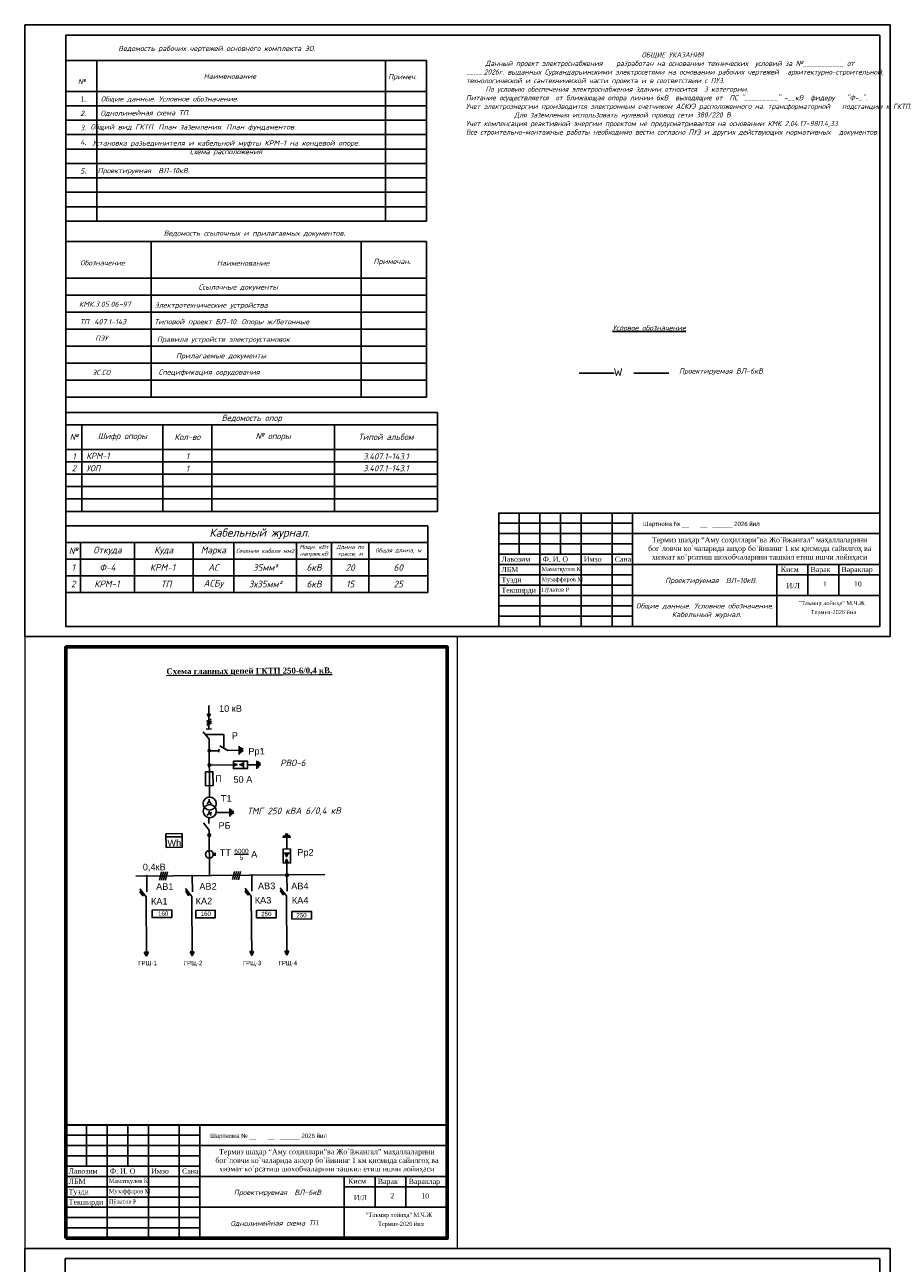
# Model space of a CAD drawing. Extents: x 4085 to 16488, y -65 to 12615.
# Tile 229 of 230: x 15575 to 15995, y 12013 to 12615. Entities that reach past the tile are written whole.
import ezdxf

# ---------------------------------------------------------------- set-up
doc = ezdxf.new("R2010")
doc.units = 0
doc.header["$MEASUREMENT"] = 0
doc.linetypes.add('CONTI', pattern=[0])
doc.linetypes.add('НАВЕС_ОПОРЫ', pattern=[3, 2, -1])
doc.layers.get('0').update_dxf_attribs({"color": 250, "linetype": 'CONTI'})
for name, color, linetype in [('(007) Здания', 7, 'Continuous'), ('RAMKA', 250, 'CONTI'), ('Электрика', 7, 'Continuous')]:
    doc.layers.add(name, color=color, linetype=linetype)
doc.layers.add('0_Ном_пера__7', color=7, linetype='Continuous', lineweight=35)
doc.styles.add('ISOCPEUR', font='isocpeui.ttf', dxfattribs={"height": 300})
doc.styles.get("Standard").update_dxf_attribs({"font": 'times.ttf'})
doc.styles.add('tiyms', font='times.ttf')
doc.styles.add('V@ler@Live', font='isocpeui.ttf')
doc.styles.add('Мой', font='isocpeui.ttf', dxfattribs={"height": 200})
doc.styles.add('Мой 250', font='isocpeui.ttf', dxfattribs={"height": 2.5})
doc.styles.add('стиль1', font='arial.ttf')

msp = doc.modelspace()

# ---------------------------------------------------------------- hatches: boundary and pattern name
at = {"layer": '(007) Здания', "lineweight": 25}
h = msp.add_hatch(color=256, dxfattribs=at)
h.dxf.hatch_style = 1
h.set_gradient(color1=(51, 51, 51), color2=(51, 51, 51), one_color=1, tint=0.2, name='CYLINDER')
h.paths.add_polyline_path([(15665.57, 12262.26, 0.414214), (15664.93, 12262.89), (15664.93, 12262.25)])
h.paths.add_polyline_path([(15664.93, 12262.25), (15664.94, 12261.61, 0.414214), (15665.57, 12262.26)])
h.paths.add_polyline_path([(15664.94, 12261.61), (15664.93, 12262.89, 0.414214), (15664.29, 12262.25, 0.414214)])
h = msp.add_hatch(color=256, dxfattribs=at)
h.dxf.hatch_style = 1
h.set_gradient(color1=(51, 51, 51), color2=(51, 51, 51), one_color=1, tint=0.2, name='CYLINDER')
h.paths.add_polyline_path([(15665.61, 12255.3, 0.414214), (15664.97, 12255.94), (15664.97, 12255.3)])
h.paths.add_polyline_path([(15664.97, 12255.3), (15664.98, 12254.66, 0.414214), (15665.61, 12255.3)])
h.paths.add_polyline_path([(15664.98, 12254.66), (15664.97, 12255.94, 0.414214), (15664.34, 12255.29, 0.414214)])
at = {"layer": '(007) Здания', "lineweight": 30}
h = msp.add_hatch(color=256, dxfattribs=at)
h.dxf.hatch_style = 1
h.set_gradient(color1=(51, 51, 51), color2=(48, 48, 48), one_color=1, tint=0.19, name='HEMISPHERICAL')
h.paths.add_polyline_path([(15679.65, 12255.5), (15681.45, 12254.75), (15681.45, 12256.16)])
h.paths.add_polyline_path([(15676.61, 12256.13), (15676.62, 12254.72), (15678.42, 12255.49)])
at = {"layer": '(007) Здания', "lineweight": 25}
h = msp.add_hatch(color=256, dxfattribs=at)
h.dxf.hatch_style = 1
h.set_gradient(color1=(51, 51, 51), color2=(51, 51, 51), one_color=1, tint=0.2, name='CYLINDER')
h.paths.add_polyline_path([(15665.53, 12221.26, 0.414214), (15664.88, 12221.89), (15664.89, 12221.26)])
h.paths.add_polyline_path([(15664.89, 12221.26), (15664.89, 12220.62, 0.414214), (15665.53, 12221.26)])
h.paths.add_polyline_path([(15664.89, 12220.62), (15664.88, 12221.89, 0.414214), (15664.25, 12221.25, 0.414214)])
at = {"layer": '(007) Здания', "lineweight": 30}
h = msp.add_hatch(color=256, dxfattribs=at)
h.dxf.hatch_style = 1
h.set_gradient(color1=(51, 51, 51), color2=(48, 48, 48), one_color=1, tint=0.19, name='HEMISPHERICAL')
h.paths.add_polyline_path([(15703.18, 12212.59), (15701.77, 12212.58), (15702.43, 12210.79)])
h.paths.add_polyline_path([(15702.44, 12209.56), (15701.8, 12207.75), (15703.21, 12207.76)])
at = {"layer": '(007) Здания', "lineweight": 25}
h = msp.add_hatch(color=256, dxfattribs=at)
h.dxf.hatch_style = 1
h.set_gradient(color1=(51, 51, 51), color2=(51, 51, 51), one_color=1, tint=0.2, name='CYLINDER')
h.paths.add_polyline_path([(15635.15, 12201.42, 0.414214), (15634.51, 12202.05), (15634.51, 12201.42)])
h.paths.add_polyline_path([(15634.51, 12201.42), (15634.52, 12200.78, 0.414214), (15635.15, 12201.42)])
h.paths.add_polyline_path([(15634.52, 12200.78), (15634.51, 12202.05, 0.414214), (15633.88, 12201.41, 0.414214)])
h = msp.add_hatch(color=256, dxfattribs=at)
h.dxf.hatch_style = 1
h.set_gradient(color1=(51, 51, 51), color2=(51, 51, 51), one_color=1, tint=0.2, name='CYLINDER')
h.paths.add_polyline_path([(15657.29, 12201.53, 0.414214), (15656.65, 12202.16), (15656.65, 12201.52)])
h.paths.add_polyline_path([(15656.65, 12201.52), (15656.66, 12200.88, 0.414214), (15657.29, 12201.53)])
h.paths.add_polyline_path([(15656.66, 12200.88), (15656.65, 12202.16, 0.414214), (15656.02, 12201.52, 0.414214)])
h = msp.add_hatch(color=256, dxfattribs=at)
h.dxf.hatch_style = 1
h.set_gradient(color1=(51, 51, 51), color2=(51, 51, 51), one_color=1, tint=0.2, name='CYLINDER')
h.paths.add_polyline_path([(15686.21, 12201.74, 0.414214), (15685.57, 12202.37), (15685.58, 12201.73)])
h.paths.add_polyline_path([(15685.58, 12201.73), (15685.58, 12201.1, 0.414214), (15686.21, 12201.74)])
h.paths.add_polyline_path([(15685.58, 12201.1), (15685.57, 12202.37, 0.414214), (15684.94, 12201.73, 0.414214)])
h = msp.add_hatch(color=256, dxfattribs=at)
h.dxf.hatch_style = 1
h.set_gradient(color1=(51, 51, 51), color2=(51, 51, 51), one_color=1, tint=0.2, name='CYLINDER')
h.paths.add_polyline_path([(15703.23, 12201.84, 0.414214), (15702.59, 12202.48), (15702.6, 12201.84)])
h.paths.add_polyline_path([(15702.6, 12201.84), (15702.6, 12201.2, 0.414214), (15703.23, 12201.84)])
h.paths.add_polyline_path([(15702.6, 12201.2), (15702.59, 12202.48, 0.414214), (15701.96, 12201.84, 0.414214)])
h = msp.add_hatch(color=256, dxfattribs=at)
h.dxf.hatch_style = 1
h.set_gradient(color1=(51, 51, 51), color2=(51, 51, 51), one_color=1, tint=0.2, name='CYLINDER')
h.paths.add_polyline_path([(15703.23, 12201.84, 0.414214), (15702.59, 12202.48), (15702.6, 12201.84)])
h.paths.add_polyline_path([(15702.6, 12201.84), (15702.6, 12201.2, 0.414214), (15703.23, 12201.84)])
h.paths.add_polyline_path([(15702.6, 12201.2), (15702.59, 12202.48, 0.414214), (15701.96, 12201.84, 0.414214)])
at = {"layer": '(007) Здания', "lineweight": 30}
h = msp.add_hatch(color=256, dxfattribs=at)
h.dxf.hatch_style = 1
h.set_gradient(color1=(51, 51, 51), color2=(36, 36, 36), one_color=1, tint=0.14, name='HEMISPHERICAL')
h.paths.add_polyline_path([(15632.59, 12191.95), (15633.37, 12192.51), (15631.96, 12194.29), (15631.31, 12193.75)])
at = {"layer": '(007) Здания', "lineweight": 25}
h = msp.add_hatch(color=256, dxfattribs=at)
h.dxf.hatch_style = 1
h.set_gradient(color1=(51, 51, 51), color2=(36, 36, 36), one_color=1, tint=0.14, name='HEMISPHERICAL')
h.paths.add_polyline_path([(15654.73, 12192.06), (15655.51, 12192.61), (15654.09, 12194.4), (15653.45, 12193.85)])
h = msp.add_hatch(color=256, dxfattribs=at)
h.dxf.hatch_style = 1
h.set_gradient(color1=(51, 51, 51), color2=(36, 36, 36), one_color=1, tint=0.14, name='HEMISPHERICAL')
h.paths.add_polyline_path([(15683.66, 12192.27), (15684.43, 12192.83), (15683.02, 12194.61), (15682.37, 12194.07)])
h = msp.add_hatch(color=256, dxfattribs=at)
h.dxf.hatch_style = 1
h.set_gradient(color1=(51, 51, 51), color2=(36, 36, 36), one_color=1, tint=0.14, name='HEMISPHERICAL')
h.paths.add_polyline_path([(15700.68, 12192.38), (15701.45, 12192.93), (15700.04, 12194.72), (15699.39, 12194.17)])
at = {"layer": '(007) Здания', "lineweight": 30}
h = msp.add_hatch(color=256, dxfattribs=at)
h.dxf.hatch_style = 1
h.set_gradient(color1=(51, 51, 51), color2=(36, 36, 36), one_color=1, tint=0.14, name='HEMISPHERICAL')
h.paths.add_polyline_path([(15634.42, 12162.56), (15635.37, 12164.52), (15634.41, 12164.52)])
h.paths.add_polyline_path([(15634.41, 12164.52), (15633.45, 12164.51), (15634.42, 12162.56)])
at = {"layer": '(007) Здания', "lineweight": 25}
h = msp.add_hatch(color=256, dxfattribs=at)
h.dxf.hatch_style = 1
h.set_gradient(color1=(51, 51, 51), color2=(36, 36, 36), one_color=1, tint=0.14, name='HEMISPHERICAL')
h.paths.add_polyline_path([(15656.56, 12162.66), (15657.51, 12164.63), (15656.55, 12164.62)])
h.paths.add_polyline_path([(15656.55, 12164.62), (15655.59, 12164.62), (15656.56, 12162.66)])
h = msp.add_hatch(color=256, dxfattribs=at)
h.dxf.hatch_style = 1
h.set_gradient(color1=(51, 51, 51), color2=(36, 36, 36), one_color=1, tint=0.14, name='HEMISPHERICAL')
h.paths.add_polyline_path([(15685.48, 12162.87), (15686.43, 12164.84), (15685.47, 12164.83)])
h.paths.add_polyline_path([(15685.47, 12164.83), (15684.51, 12164.83), (15685.48, 12162.87)])
h = msp.add_hatch(color=256, dxfattribs=at)
h.dxf.hatch_style = 1
h.set_gradient(color1=(51, 51, 51), color2=(36, 36, 36), one_color=1, tint=0.14, name='HEMISPHERICAL')
h.paths.add_polyline_path([(15702.5, 12162.98), (15703.45, 12164.95), (15702.49, 12164.94)])
h.paths.add_polyline_path([(15702.49, 12164.94), (15701.53, 12164.93), (15702.5, 12162.98)])

# ---------------------------------------------------------------- linework, layer by layer
for points in [[(15664.61, 12284.14), (15664.68, 12272.79)], [(15665.82, 12277.64), (15663.48, 12276.43)], [(15665.97, 12276.65), (15663.63, 12275.45)], [(15666.03, 12275.72), (15663.7, 12274.52)], [(15663.79, 12280.16), (15664.64, 12278.47)], [(15665.48, 12280.17), (15664.64, 12278.47)], [(15661.92, 12271.43), (15664.9, 12267.93), (15665.07, 12239.79)], [(15663.44, 12272.79), (15665.91, 12272.8)], [(15670.06, 12264.68), (15673.87, 12262.41), (15679.36, 12262.45)], [(15679.35, 12264.46), (15679.38, 12260.43)], [(15680.26, 12263.99), (15680.28, 12261.06)], [(15681.05, 12263.51), (15681.06, 12261.67)], [(15664.93, 12262.25), (15669.6, 12262.28)], [(15669.6, 12263.08), (15669.61, 12261.48)], [(15687.92, 12257.41), (15687.95, 12253.47)], [(15664.97, 12255.3), (15676.62, 12255.37)], [(15676.61, 12256.13), (15678.42, 12255.49), (15676.62, 12254.72)], [(15681.45, 12256.16), (15679.65, 12255.5), (15681.45, 12254.75)], [(15681.44, 12257.19), (15681.46, 12253.61)], [(15683.41, 12255.41), (15687.93, 12255.44)], [(15688.73, 12257.01), (15688.75, 12254.18)], [(15689.47, 12256.46), (15689.48, 12254.85)], [(15664.82, 12238.73), (15664.82, 12237.81), (15663.88, 12236.5)], [(15664.82, 12237.81), (15665.83, 12236.52)], [(15674.84, 12234.29), (15674.86, 12230.4)], [(15675.6, 12233.77), (15675.62, 12230.92)], [(15662.06, 12227.24), (15664.87, 12223.65), (15665.01, 12201.52)], [(15664.83, 12232.98), (15664.84, 12232.05), (15663.9, 12230.74)], [(15664.67, 12229.75), (15664.69, 12226.94)], [(15664.84, 12232.05), (15666.06, 12232.06)], [(15664.84, 12232.05), (15665.85, 12230.76)], [(15668.24, 12232.3), (15674.85, 12232.34)], [(15676.47, 12233.08), (15676.48, 12231.58)], [(15701.67, 12221.7), (15703.15, 12221.71)], [(15643.9, 12220.4), (15651.69, 12220.45)], [(15700.44, 12220.22), (15704.53, 12220.25)], [(15700.93, 12221.02), (15703.91, 12221.04)], [(15702.48, 12220.24), (15702.52, 12214.55)], [(15666.75, 12212.33), (15668, 12212.33)], [(15666.75, 12211.55), (15668.01, 12211.56)], [(15700.74, 12212.58), (15704.32, 12212.6)], [(15701.77, 12212.58), (15702.43, 12210.79), (15703.18, 12212.59)], [(15701.8, 12207.75), (15702.44, 12209.56), (15703.21, 12207.76)], [(15641.67, 12203.44), (15640.75, 12199.48)], [(15642.66, 12203.45), (15641.74, 12199.48)], [(15643.63, 12203.42), (15642.72, 12199.45)], [(15644.61, 12203.39), (15643.69, 12199.42)], [(15677.07, 12203.67), (15676.16, 12199.71)], [(15678.06, 12203.68), (15677.14, 12199.71)], [(15679.04, 12203.65), (15678.12, 12199.68)], [(15680.01, 12203.62), (15679.1, 12199.66)], [(15702.56, 12207.76), (15702.6, 12201.84)], [(15720.94, 12202.18), (15629.23, 12201.38)], [(15634.51, 12201.42), (15634.56, 12193.69)], [(15656.65, 12201.52), (15656.7, 12193.8)], [(15685.58, 12201.73), (15685.62, 12194.01)], [(15702.6, 12201.84), (15702.65, 12194.12)], [(15631.21, 12195.23), (15634.24, 12191.41), (15634.42, 12162.56)], [(15653.35, 12195.34), (15656.38, 12191.51), (15656.56, 12162.66)], [(15654.09, 12194.4), (15653.45, 12193.85), (15654.73, 12192.06), (15655.51, 12192.61)], [(15682.27, 12195.55), (15685.3, 12191.72), (15685.48, 12162.87)], [(15683.02, 12194.61), (15682.37, 12194.07), (15683.66, 12192.27), (15684.43, 12192.83)], [(15699.29, 12195.65), (15702.32, 12191.83), (15702.5, 12162.98)], [(15700.04, 12194.72), (15699.39, 12194.17), (15700.68, 12192.38), (15701.45, 12192.93)], [(15655.59, 12164.62), (15657.51, 12164.63)], [(15656.56, 12162.66), (15655.59, 12164.62)], [(15656.56, 12162.66), (15657.51, 12164.63)], [(15684.51, 12164.83), (15686.43, 12164.84)], [(15685.48, 12162.87), (15684.51, 12164.83)], [(15685.48, 12162.87), (15686.43, 12164.84)], [(15701.53, 12164.93), (15703.45, 12164.95)], [(15702.5, 12162.98), (15701.53, 12164.93)], [(15702.5, 12162.98), (15703.45, 12164.95)]]:
    msp.add_lwpolyline(points, dxfattribs=at)
at = {"layer": '(007) Здания', "linetype": 'НАВЕС_ОПОРЫ', "lineweight": 25, "ltscale": 200}
msp.add_lwpolyline([(15663.03, 12270.13), (15671.93, 12270.18), (15671.97, 12264.02)], dxfattribs=at)
at = {"layer": '(007) Здания', "lineweight": 25}
for points in [[(15663.06, 12252), (15666.7, 12252.02), (15666.75, 12245.31), (15663.1, 12245.29)], [(15676.61, 12257.16), (15683.4, 12257.21), (15683.42, 12253.62), (15676.63, 12253.58)], [(15643.89, 12221.95), (15651.68, 12222), (15651.72, 12215.41), (15643.93, 12215.36)], [(15700.77, 12207.75), (15700.73, 12214.54), (15704.31, 12214.56), (15704.35, 12207.77)], [(15637.14, 12184.92), (15646.65, 12184.98), (15646.67, 12181.31), (15637.16, 12181.25)], [(15658.29, 12184.76), (15667.81, 12184.82), (15667.83, 12181.15), (15658.32, 12181.09)], [(15687.85, 12184.76), (15697.36, 12184.82), (15697.38, 12181.15), (15687.87, 12181.09)], [(15704.97, 12184.21), (15714.49, 12184.27), (15714.51, 12180.61), (15705, 12180.55)]]:
    msp.add_lwpolyline(points, close=True, dxfattribs=at)
at = {"layer": '(007) Здания', "lineweight": 30}
for points in [[(15631.96, 12194.29), (15631.31, 12193.75), (15632.59, 12191.95), (15633.37, 12192.51)], [(15633.45, 12164.51), (15635.37, 12164.52)], [(15634.42, 12162.56), (15633.45, 12164.51)], [(15634.42, 12162.56), (15635.37, 12164.52)]]:
    msp.add_lwpolyline(points, dxfattribs=at)
at = {"layer": '(007) Здания', "lineweight": 25}
for centre, radius in [((15664.93, 12262.25), 0.638), ((15664.97, 12255.3), 0.638), ((15665.09, 12236.6), 3.18), ((15665.11, 12232.9), 3.18), ((15664.89, 12221.26), 0.638), ((15664.95, 12211.96), 1.85), ((15702.6, 12201.84), 0.638)]:
    msp.add_circle(centre, radius, dxfattribs=at)
for p, q in [((15575.36, 12614.63), (15995.36, 12614.63)), ((15575.36, 12317.63), (15575.36, 12614.63)), ((15995.36, 12614.63), (15995.36, 12317.63)), ((15595.36, 12609.63), (15990.36, 12609.63)), ((15595.36, 12322.63), (15595.36, 12609.63)), ((15990.36, 12609.63), (15990.36, 12322.63)), ((15595.35, 12597.31), (15770.36, 12597.31)), ((15595.36, 12597.31), (15770.36, 12597.31)), ((15595.35, 12582.31), (15770.36, 12582.31)), ((15595.36, 12582.31), (15770.36, 12582.31)), ((15595.35, 12575.31), (15770.36, 12575.31)), ((15595.36, 12575.31), (15770.36, 12575.31)), ((15595.35, 12568.31), (15770.36, 12568.31)), ((15595.35, 12561.31), (15770.36, 12561.31)), ((15595.35, 12554.31), (15770.36, 12554.31)), ((15595.35, 12547.31), (15770.36, 12547.31)), ((15595.35, 12540.31), (15770.36, 12540.31)), ((15595.35, 12533.31), (15770.36, 12533.31)), ((15595.35, 12526.31), (15770.36, 12526.31)), ((15595.35, 12519.31), (15770.36, 12519.31)), ((15595.36, 12509.4), (15770.25, 12509.4)), ((15595.36, 12509.4), (15770.25, 12509.4)), ((15636.67, 12509.41), (15636.67, 12433.91)), ((15738.65, 12509.41), (15738.65, 12433.91)), ((15770.25, 12509.4), (15770.25, 12433.91)), ((15595.36, 12491.7), (15770.25, 12491.7)), ((15595.36, 12491.7), (15770.25, 12491.7)), ((15595.36, 12483.45), (15770.25, 12483.45)), ((15595.36, 12483.45), (15770.25, 12483.45)), ((15595.36, 12475.19), (15770.25, 12475.19)), ((15595.36, 12475.19), (15770.25, 12475.19)), ((15595.36, 12466.94), (15770.25, 12466.94)), ((15595.36, 12466.94), (15770.25, 12466.94)), ((15595.36, 12458.68), (15770.25, 12458.68)), ((15595.36, 12458.68), (15770.25, 12458.68)), ((15595.36, 12450.42), (15770.25, 12450.42)), ((15595.36, 12450.42), (15770.25, 12450.42)), ((15595.36, 12442.17), (15770.25, 12442.17)), ((15595.36, 12442.17), (15770.25, 12442.17)), ((15595.36, 12433.91), (15770.25, 12433.91)), ((15595.36, 12433.91), (15770.25, 12433.91)), ((15595.36, 12426.45), (15775.63, 12426.45)), ((15595.36, 12426.45), (15595.36, 12378.45)), ((15775.63, 12426.45), (15775.63, 12378.45)), ((15595.36, 12420.45), (15775.63, 12420.45)), ((15603.1, 12420.45), (15603.1, 12378.45)), ((15642.36, 12420.37), (15642.36, 12378.45)), ((15666.18, 12420.37), (15666.18, 12378.45)), ((15725.62, 12420.37), (15725.62, 12378.45)), ((15595.36, 12419.51), (15595.36, 12365.51)), ((15595.36, 12408.45), (15775.63, 12408.45)), ((15595.36, 12402.45), (15775.63, 12402.45)), ((15595.36, 12396.45), (15775.63, 12396.45)), ((15595.36, 12390.45), (15775.63, 12390.45)), ((15595.36, 12384.45), (15775.63, 12384.45)), ((15595.36, 12378.45), (15775.63, 12378.45)), ((15995.36, 12317.63), (15575.36, 12317.63)), ((15990.36, 12322.63), (15595.36, 12322.63))]:
    msp.add_line(p, q)
at = {"lineweight": 25, "ltscale": 2}
for p, q in [((15610.36, 12597.31), (15610.36, 12519.31)), ((15750.36, 12597.31), (15750.36, 12519.31)), ((15770.36, 12597.31), (15770.36, 12519.31))]:
    msp.add_line(p, q, dxfattribs=at)
at = {"color": 1}
for p, q in [((15844.34, 12445.54), (15861.39, 12445.54)), ((15870.86, 12445.54), (15887.91, 12445.54))]:
    msp.add_line(p, q, dxfattribs=at)
at = {"linetype": 'Continuous', "lineweight": 25}
for p, q in [((15595.36, 12371.48), (15770.92, 12371.48)), ((15770.92, 12371.48), (15770.92, 12339.1)), ((15595.36, 12363.29), (15770.92, 12363.29)), ((15602.41, 12363.29), (15602.41, 12339.1)), ((15628.57, 12363.29), (15628.57, 12339.1)), ((15657.02, 12363.29), (15657.02, 12339.1)), ((15676.78, 12363.29), (15676.78, 12339.1)), ((15707.24, 12363.29), (15707.24, 12339.1)), ((15724.21, 12363.29), (15724.21, 12339.1)), ((15742.28, 12363.29), (15742.28, 12339.1)), ((15595.36, 12355.23), (15770.92, 12355.23)), ((15595.36, 12347.16), (15770.92, 12347.16)), ((15595.36, 12339.1), (15770.92, 12339.1))]:
    msp.add_line(p, q, dxfattribs=at)
at = {"color": 0, "ltscale": 1.2}
msp.add_line((15595.36, 12322.63), (15595.36, 12365.02), dxfattribs=at)
for points in [[(15805.36, 12322.63), (15990.36, 12322.63), (15990.36, 12377.63), (15805.36, 12377.63)], [(15595.36, 12025.63), (15780.36, 12025.63), (15780.36, 12080.63), (15595.36, 12080.63)]]:
    msp.add_lwpolyline(points, close=True)
at = {"linetype": 'ByBlock'}
for points in [[(15870.36, 12367.63), (15990.36, 12367.63)], [(15660.36, 12070.63), (15780.36, 12070.63)]]:
    msp.add_lwpolyline(points, dxfattribs=at)
at = {"linetype": 'Continuous', "lineweight": 15}
msp.add_lwpolyline([(15575.36, 12020.63), (15785.36, 12020.63), (15785.36, 12317.63), (15575.36, 12317.63), (15575.36, 12020.63)], dxfattribs=at)
at = {"linetype": 'Continuous', "lineweight": 60}
msp.add_lwpolyline([(15595.36, 12025.63), (15780.36, 12025.63), (15780.36, 12312.63), (15595.36, 12312.63), (15595.36, 12025.63)], dxfattribs=at)
at = {"color": 7, "lineweight": 30}
msp.add_lwpolyline([(15595.36, 12080.63), (15780.36, 12080.63), (15780.36, 12025.63), (15595.36, 12025.63)], close=True, dxfattribs=at)
at = {"linetype": 'Continuous'}
msp.add_lwpolyline([(15575.36, 11729.57), (15995.36, 11729.57), (15995.36, 12020.63), (15575.36, 12020.63), (15575.36, 11729.57)], dxfattribs=at)
msp.add_lwpolyline([(15990.36, 12015.73), (15594.96, 12015.73), (15594.96, 11734.47), (15990.36, 11734.47)], close=True, dxfattribs=at)
at = {"layer": 'RAMKA'}
for p, q in [((15815.36, 12357.63), (15815.36, 12377.63)), ((15825.36, 12322.63), (15825.36, 12377.63)), ((15835.36, 12357.63), (15835.36, 12377.63)), ((15845.36, 12322.63), (15845.36, 12377.63)), ((15860.36, 12322.63), (15860.36, 12377.63)), ((15870.36, 12322.63), (15870.36, 12377.63)), ((15805.36, 12372.63), (15870.36, 12372.63)), ((15805.36, 12367.63), (15870.36, 12367.63)), ((15805.36, 12362.63), (15870.36, 12362.63)), ((15805.36, 12357.63), (15870.36, 12357.63)), ((15990.36, 12352.63), (15805.35, 12352.63)), ((15805.36, 12347.63), (15870.36, 12347.63)), ((15990.36, 12352.63), (15870.36, 12352.63)), ((15940.36, 12322.63), (15940.36, 12352.63)), ((15940.36, 12347.63), (15990.36, 12347.63)), ((15940.36, 12347.63), (15990.36, 12347.63)), ((15990.36, 12347.63), (15940.36, 12347.63)), ((15990.36, 12347.63), (15940.36, 12347.63)), ((15955.36, 12337.63), (15955.36, 12352.63)), ((15970.36, 12337.63), (15970.36, 12352.63)), ((15805.36, 12342.63), (15870.36, 12342.63)), ((15805.36, 12337.63), (15990.36, 12337.63)), ((15805.36, 12332.63), (15870.36, 12332.63)), ((15805.36, 12327.63), (15870.36, 12327.63)), ((15605.36, 12060.63), (15605.36, 12080.63)), ((15615.36, 12025.63), (15615.36, 12080.63)), ((15625.36, 12060.63), (15625.36, 12080.63)), ((15635.36, 12025.63), (15635.36, 12080.63)), ((15650.36, 12025.63), (15650.36, 12080.63)), ((15660.36, 12025.63), (15660.36, 12080.63)), ((15595.36, 12075.63), (15660.36, 12075.63)), ((15595.36, 12070.63), (15660.36, 12070.63)), ((15595.36, 12065.63), (15660.36, 12065.63)), ((15595.36, 12060.63), (15660.36, 12060.63)), ((15780.36, 12055.63), (15595.35, 12055.63)), ((15780.36, 12055.63), (15660.36, 12055.63)), ((15730.36, 12025.63), (15730.36, 12055.63)), ((15745.36, 12040.63), (15745.36, 12055.63)), ((15760.36, 12040.63), (15760.36, 12055.63)), ((15595.36, 12050.63), (15660.36, 12050.63)), ((15730.36, 12050.63), (15780.36, 12050.63)), ((15730.36, 12050.63), (15780.36, 12050.63)), ((15780.36, 12050.63), (15730.36, 12050.63)), ((15780.36, 12050.63), (15730.36, 12050.63)), ((15595.36, 12045.63), (15660.36, 12045.63)), ((15595.36, 12040.63), (15780.36, 12040.63)), ((15595.36, 12035.63), (15660.36, 12035.63)), ((15595.36, 12030.63), (15660.36, 12030.63))]:
    msp.add_line(p, q, dxfattribs=at)

# ---------------------------------------------------------------- texts
at = {"ltscale": 1.2, "insert": (15789.47, 12609.63), "char_height": 2.5, "width": 195.0866, "attachment_point": 1, "style": 'Мой'}
msp.add_mtext('\\A1;{\\fISOCPEUR|b0|i1|c238|p34;                                                        \\P\\H1.83333x; \\H0.54545x;\\P                                                   }ОБЩИЕ УКАЗАНИЯ{\\H1.55556x; }\\P^IДанный проект электроснабжения    разработан на основании технических  условий за №{\\A0;___________} от {\\H1.64815x; }__.__.2026г. выданных Cурхандарьинскими электросетями на основании рабочих чертежей {\\H1.61728x; }архитектурно-строительной, технологической и сантехнической части проекта и в соответствии с ПУЭ.{\\H1.62757x; }\\P^IПо условию обеспечения электроснабжения здании относится  3 категории.{\\H1.62414x; }\\PПитание осуществляется  от ближающая опора линии 6кВ  выходящие от  ПС "_________" -__кВ  фидеру  {\\H1.62529x; }"Ф-_"{\\C0;.\\H1.6249x; \\H0.61542x;\\P\\A0;Учет электроэнергии производится электронным счетчиком АСКУЭ расположенного на. трансформаторной  \\H1.62503x; \\H0.61537x;подстанции к ГКТП.\\H1.62499x; \\H0.61539x;\\P}              Для заземления использовать нулевой провод сети 380/220 В.{\\H1.625x; }\\PУчет компенсация реактивной энергии проектом не предусматривается на основании КМК 2.04.17-98П.4,33.{\\H1.625x; }\\PВсе строительно-монтажные работы необходимо вести согласно ПУЭ и других действующих нормативных {\\H1.625x; }документов.{\\H1.625x; }', dxfattribs=at)
at = {"style": 'Мой'}
for s, insert, char_height, width, attachment_point in [('Ведомость рабочих чертежей основного комплекта ЭО.', (15620.72, 12604.4), 2.5, 136.1394, 1), (' {\\fISOCPEUR|b0|i1|c238|p34;№}', (15599.34, 12588.35), 2.5, 8.3346, 1), ('Примеч{\\fISOCPEUR|b0|i1|c238|p34;.}', (15751.68, 12590.7), 2.5, 22.7479, 1), ('{\\fTimes New Roman|b0|i0|c238|p18;1.}', (15602.24, 12579.88), 2.5, 7.6193, 1), ('2{\\fTimes New Roman|b0|i0|c238|p18;.}', (15602.24, 12572.88), 2.5, 7.6193, 1), ('3{\\fTimes New Roman|b0|i0|c238|p18;.}', (15602.24, 12565.88), 2.5, 7.6193, 1), ('4{\\fTimes New Roman|b0|i0|c238|p18;.}', (15602.24, 12558.88), 2.5, 7.6193, 1), ('5{\\fTimes New Roman|b0|i0|c238|p18;.}', (15602.24, 12544.88), 2.5, 7.6193, 1), ('Ведомость ссылочных и прилагаемых документов{\\fTimes New Roman|b0|i0|c238|p18;.}', (15642.78, 12514.71), 2.5, 130.9984, 1), ('Обозначение', (15602.22, 12500.33), 2.5, 40.6399, 1), ('Наименование', (15668.56, 12500.17), 2.5, 48.7059, 1), ('Примечан{\\fTimes New Roman|b0|i0|c238|p18;.}', (15744.56, 12501.03), 2.5, 35.6037, 1), ('Ссылочные документы', (15659.67, 12488.57), 2.5, 68.5618, 1), ('{\\C196;\\c8128584;                                                   \\L\\C256;Условое обозначение\\l\\C196;\\c8128584;.}', (15860.6, 12468.76), 2.5, 80.2033, 1), ('{\\C7; Проектируемая ВЛ-6кВ.}', (15912.73, 12446.23), 2.5, 46.1481, 5), ('Ведомость опор', (15685.49, 12423.41), 3, 179.9184, 5), ('№ ', (15599.23, 12414.59), 3, 7.3874, 5), ('Шифр опоры', (15622.73, 12414.59), 3, 38.8979, 5), ('Кол-во', (15654.27, 12414.59), 3, 23.4558, 5), ('№ опоры', (15695.9, 12414.59), 3, 59.0802, 5), ('Типой альбом', (15750.63, 12414.59), 3, 49.6571, 5), ('1', (15599.23, 12405.12), 3, 7.3874, 5), (' {\\C0;КРМ-1}', (15603.28, 12405.38), 3, 38.8979, 4), ('1', (15654.27, 12405.12), 3, 23.4558, 5), ('3.407.1-143.1', (15750.63, 12405.12), 3, 49.6571, 5), ('2', (15599.23, 12399.38), 3, 7.3874, 5), (' УОП', (15603.28, 12399.36), 3, 38.8979, 4), ('1', (15654.27, 12399.2), 3, 23.4558, 5), ('3.407.1-143.1', (15750.63, 12399.38), 3, 49.6571, 5)]:
    msp.add_mtext(s, dxfattribs=dict(at, insert=insert, char_height=char_height, width=width, attachment_point=attachment_point))
at = {"color": 0, "char_height": 2.5, "style": 'Мой'}
for s, insert, width, attachment_point in [('Наименование', (15662.15, 12590.88), 39.653, 1), ('Общие данные{\\fISOCPEUR|b0|i1|c238|p34;. }Условное обозначение{\\fISOCPEUR|b0|i1|c238|p34;. }', (15612.26, 12579.9), 79.337, 1), ('Общие данные. Условное обозначение.\\P Кабельный журнал.', (15905.36, 12330.13), 65.7618, 5)]:
    msp.add_mtext(s, dxfattribs=dict(at, insert=insert, width=width, attachment_point=attachment_point))
at = {"linetype": 'Continuous', "char_height": 2.5, "width": 45.8327, "attachment_point": 1, "rotation": 0.35656, "style": 'V@ler@Live'}
for insert in [(15610.36, 12572.96), (15673.37, 12034.03)]:
    msp.add_mtext(' Однолинейная схема ТП.', dxfattribs=dict(at, insert=insert))
at = {"insert": (15861.1, 12448.07), "char_height": 3.0013, "width": 7.3193, "attachment_point": 1}
msp.add_mtext('{\\fISOCPEUR|b0|i0|c204|p34;  \\fISOCPEUR|b0|i0|c0|p34;\\H1.333x;W}', dxfattribs=at)
at = {"color": 158, "attachment_point": 5}
for s, insert, char_height, width, style in [('{\\fISOCPEUR|b1|i1|c204|p34;\\C0;Кабельный журнал.}', (15689.24, 12367.59), 4.0018, 52.9986, 'V@ler@Live'), ('{\\C7; Проектируемая  ВЛ-10кВ. }', (15907.51, 12344.57), 2.5, 56.7635, 'Мой 250'), ('{\\C7; Проектируемая  ВЛ-6кВ. }', (15697.51, 12047.57), 2.5, 56.7635, 'Мой 250')]:
    msp.add_mtext(s, dxfattribs=dict(at, insert=insert, char_height=char_height, width=width, style=style))
at = {"linetype": 'Continuous', "lineweight": 25, "attachment_point": 5, "style": 'V@ler@Live'}
for s, insert, char_height, width in [('№', (15598.88, 12359.26), 3.25, 6.8988), ('Откуда', (15615.49, 12359.26), 3.25, 26.0005), ('Куда', (15642.79, 12359.26), 3.25, 28.2876), ('Марка', (15666.9, 12359.26), 3.25, 19.6023), ('Сечения кабеля мм2', (15692.01, 12359.26), 1.9793, 30.2992), ('Мощн. кВт\\Pнапряж.кВ', (15715.72, 12359.26), 1.979, 16.8135), ('Длина по трассе, м', (15733.24, 12359.26), 1.9793, 17.9144), ('Общая длина, м', (15756.6, 12359.26), 1.9793, 28.4857), ('35мм²', (15692.01, 12351.2), 3.25, 30.2992), ('1', (15598.88, 12351.2), 3.25, 6.8988), ('{\\C0;Ф-4}', (15615.49, 12351.2), 3.25, 20.1599), ('КРМ-1', (15642.17, 12351.2), 3.25, 26.0005), ('АС', (15666.9, 12351.2), 3.25, 19.6023), ('6кВ', (15715.72, 12351.2), 3.25, 16.8135), ('20', (15733.24, 12351.2), 3.25, 17.9144), ('60', (15756.6, 12351.2), 3.25, 28.4857), ('2', (15598.88, 12343.13), 3.25, 6.8988), ('КРМ-1', (15615.19, 12343.24), 3.25, 26.0005), ('ТП', (15643.94, 12343.13), 3.25, 26.0005), ('АСБу', (15666.9, 12343.13), 3.25, 19.6023), ('3х35мм²', (15692.01, 12343.13), 3.25, 30.2992), ('6кВ', (15715.72, 12343.13), 3.25, 16.8135), ('15', (15733.24, 12343.13), 3.25, 17.9144), ('25', (15756.6, 12343.13), 3.25, 28.4857)]:
    msp.add_mtext(s, dxfattribs=dict(at, insert=insert, char_height=char_height, width=width))
at = {"color": 0, "linetype": 'Continuous', "lineweight": 13, "insert": (15683.74, 12302.44), "char_height": 2.8345, "width": 96.5434, "attachment_point": 2, "rotation": 0.35656}
msp.add_mtext('{\\fTimes New Roman|b1|i0|c204|p18;\\L Схема главных цепей ГКТП 250-6/0,4 кВ.}', dxfattribs=at)
at = {"lineweight": 25, "attachment_point": 1, "rotation": 0.35656}
for s, insert, char_height, width in [('{\\fArial|b0|i0|c204|p34;10 кВ}', (15669.61, 12284.29), 3.1888, 20.0375), ('{\\fArial|b0|i0|c204|p34;Р}', (15675.86, 12271.16), 3.1888, 20.0375), ('{\\fArial|b0|i0|c204|p34;Рр1}', (15683.82, 12263.59), 3.1888, 20.0375), ('{\\fArial|b0|i0|c204|p34;П}', (15667.78, 12250.32), 3.1888, 20.0375), ('{\\fArial|b0|i0|c204|p34;50 А}', (15676.61, 12249.86), 3.1888, 64.1113), ('{\\fArial|b0|i0|c204|p34;Т1}', (15670.52, 12240.69), 3.1888, 20.0375), ('{\\fArial|b0|i0|c204|p34;РБ}', (15669.34, 12227.55), 3.1888, 20.0375), ('{\\fArial|b0|i0|c0|p34;Wh}', (15644.58, 12219.07), 3.1888, 20.0375), ('{\\fArial|b0|i0|c204|p34;ТТ}', (15669.96, 12214.36), 3.1888, 20.0375), ('\\A1;{\\fArial|b0|i0|c204|p34;\\H0.7x;\\S6000/5;\\H1.4286x; А}', (15677.04, 12214.63), 3.1888, 64.1113), ('{\\fArial|b0|i0|c204|p34;Рр2}', (15707.57, 12214.48), 3.1888, 20.0375), ('{\\fArial|b0|i0|c204|p34;0,4кВ}', (15632.62, 12207.38), 3.1888, 20.0375), ('{\\fArial|b0|i0|c204|p34;АВ1}', (15639.08, 12197.88), 3.1888, 20.0375), ('{\\fArial|b0|i0|c204|p34;АВ2}', (15660.07, 12197.98), 3.1888, 20.0375), ('{\\fArial|b0|i0|c204|p34;АВ3}', (15688.51, 12198.18), 3.1888, 20.0375), ('{\\fArial|b0|i0|c204|p34;АВ4}', (15704.62, 12198.15), 3.1888, 20.0375), ('{\\fArial|b0|i0|c204|p34;КА3}', (15686.97, 12191.26), 3.1888, 20.0375), ('{\\fArial|b0|i0|c204|p34;КА4}', (15704.96, 12191.21), 3.1888, 20.0375), ('{\\fArial|b0|i0|c204|p34;КА1}', (15636.61, 12190.74), 3.1888, 20.0375), ('{\\fArial|b0|i0|c204|p34;КА2}', (15658.25, 12190.84), 3.1888, 20.0375), ('\\pi9.89951;{\\fArial|b0|i0|c204|p34;160}', (15630.13, 12184.18), 2.1259, 24.2886), ('\\pi9.89951;{\\fArial|b0|i0|c204|p34;160}', (15650.84, 12184.12), 2.1259, 24.2886), ('\\pi9.78133;{\\fArial|b0|i0|c204|p34;250}', (15680.36, 12183.99), 2.1259, 24.2886), ('\\pi9.78133;{\\fArial|b0|i0|c204|p34;250}', (15697.38, 12183.37), 2.1259, 24.2886), ('\\pi8.02667;{\\fArial|b0|i0|c204|p34;ГРЩ-1}', (15622.39, 12160.18), 2.1259, 24.2886), ('\\pi7.83235;{\\fArial|b0|i0|c204|p34;ГРЩ-2}', (15644.67, 12160.18), 2.1259, 24.2886), ('\\pi7.82148;{\\fArial|b0|i0|c204|p34;ГРЩ-3}', (15673.29, 12160.18), 2.1259, 24.2886), ('\\pi7.82583;{\\fArial|b0|i0|c204|p34;ГРЩ-4}', (15690.67, 12160.18), 2.1259, 24.2886)]:
    msp.add_mtext(s, dxfattribs=dict(at, insert=insert, char_height=char_height, width=width))
at = {"lineweight": 25, "width": 64.1113, "attachment_point": 1, "rotation": 0.35656, "style": 'V@ler@Live'}
for s, insert, char_height in [('РВО-6', (15699.3, 12257.93), 3.189), ('ТМГ 250 кВА 6/0,4 кВ', (15683.26, 12234.54), 3.1888)]:
    msp.add_mtext(s, dxfattribs=dict(at, insert=insert, char_height=char_height))
at = {"layer": '0_Ном_пера__7', "linetype": 'Continuous', "char_height": 2.5, "attachment_point": 1, "style": 'Мой'}
for s, insert, width in [('КМК.3.05.06-97', (15601.67, 12480.25), 39.6685), ('Электротехнические устройства', (15638.36, 12479.81), 73.1693)]:
    msp.add_mtext(s, dxfattribs=dict(at, insert=insert, width=width))
for s, insert in [('ТП .407.1-143', (15602.09, 12471.75)), ('Типовой проект ВЛ-10. Опоры ж/бетонные', (15638.21, 12471.77)), ('ПЭУ', (15609.49, 12463.74)), ('Правила устройств электроустановок', (15639.47, 12463.24)), ('Прилагаемые документы', (15648.75, 12455.24)), ('ЭС.СО', (15608.09, 12447.13)), ('Спецификация оорудования', (15640.26, 12447.31))]:
    msp.add_mtext(s, dxfattribs=dict(at, insert=insert))
at = {"layer": 'RAMKA', "lineweight": 13, "style": 'стиль1'}
for p in [(15875.38, 12371.27), (15665.38, 12074.27)]:
    msp.add_text('Шартнома № __       __   ______ 2026 йил', height=2.1, rotation=359.99993, dxfattribs=at).set_placement(p)
at = {"layer": 'RAMKA', "style": 'tiyms'}
for s, p in [('"Таъмир лойиҳа" М.Ч.Ж ', (15950.92, 12332.96)), ('Термиз-2026 йил', (15956.78, 12328.59)), ('"Таъмир лойиҳа" М.Ч.Ж ', (15740.92, 12035.96)), ('Термиз-2026 йил', (15746.78, 12031.59))]:
    msp.add_text(s, height=2, dxfattribs=at).set_placement(p)
at = {"layer": 'RAMKA', "color": 1, "char_height": 2.5, "width": 107.1143, "attachment_point": 1, "style": 'tiyms'}
for insert in [(15876.56, 12365.87), (15666.56, 12068.87)]:
    msp.add_mtext('\\pi3.11553;{\\C256;Термиз шаҳар “Aму соҳиллари”ва Жо`йжангал” маҳаллаларини \\P\\pi1.30226;бог`ловчи ко`чаларида анҳор бо`йининг 1 км қисмида сайилгоҳ ва \\P\\pi3.12634;хизмат ко`рсатиш шохобчаларини ташкил етиш ишчи лойиҳаси}', dxfattribs=dict(at, insert=insert))
at = {"layer": 'RAMKA', "attachment_point": 1, "style": 'tiyms'}
for s, insert, char_height, width in [('{\\fTimes New Roman|b0|i0|c204|p18;Лавозим}', (15806.68, 12356.47), 2.5, 20), ('{\\fTimes New Roman|b0|i0|c204|p18;Лавозим}', (15806.68, 12356.47), 2.5, 20), ('{\\fTimes New Roman|b0|i0|c204|p18;Ф. И. О}', (15826.68, 12356.47), 2.5, 20), ('{\\fTimes New Roman|b0|i0|c204|p18;Ф. И. О}', (15826.68, 12356.47), 2.5, 20), ('{\\fTimes New Roman|b0|i0|c204|p18;Имзо}', (15846.68, 12356.47), 2.5, 20), ('{\\fTimes New Roman|b0|i0|c204|p18;Имзо}', (15846.68, 12356.47), 2.5, 20), ('{\\fTimes New Roman|b0|i0|c204|p18;Сана}', (15861.68, 12356.47), 2.5, 20), ('{\\fTimes New Roman|b0|i0|c204|p18;Сана}', (15861.68, 12356.47), 2.5, 20), ('{\\fTimes New Roman|b0|i0|c204|p18;ЛБМ}', (15806.68, 12351.47), 2.5, 20), ('Маматқулов Қ', (15826.17, 12351.47), 2, 24.3462), ('{\\fTimes New Roman|b0|i0|c204|p18;Кисм}', (15942.26, 12351.56), 2.5, 20), ('{\\fTimes New Roman|b0|i0|c204|p18;Варак}', (15956.68, 12351.47), 2.5, 20), ('{\\fTimes New Roman|b0|i0|c204|p18;Вараклар}', (15971.68, 12351.47), 2.5, 20), ('Тузди', (15806.68, 12346.47), 2.5, 20), ('{\\fTimes New Roman|b0|i0|c204|p18;Текширди}', (15806.68, 12341.47), 2.5, 20), ('Музаффаров М', (15826.17, 12346.47), 2, 24.3462), ('Пўлатов Р', (15826.17, 12341.47), 2, 24.3462), ('И/Л', (15945.03, 12343.61), 2.5, 20), ('1', (15962.74, 12344.48), 2.5, 20), ('10', (15977.74, 12344.48), 2.5, 20), ('{\\fTimes New Roman|b0|i0|c204|p18;Лавозим}', (15596.68, 12059.47), 2.5, 20), ('{\\fTimes New Roman|b0|i0|c204|p18;Лавозим}', (15596.68, 12059.47), 2.5, 20), ('{\\fTimes New Roman|b0|i0|c204|p18;Ф. И. О}', (15616.68, 12059.47), 2.5, 20), ('{\\fTimes New Roman|b0|i0|c204|p18;Ф. И. О}', (15616.68, 12059.47), 2.5, 20), ('{\\fTimes New Roman|b0|i0|c204|p18;Имзо}', (15636.68, 12059.47), 2.5, 20), ('{\\fTimes New Roman|b0|i0|c204|p18;Имзо}', (15636.68, 12059.47), 2.5, 20), ('{\\fTimes New Roman|b0|i0|c204|p18;Сана}', (15651.68, 12059.47), 2.5, 20), ('{\\fTimes New Roman|b0|i0|c204|p18;Сана}', (15651.68, 12059.47), 2.5, 20), ('{\\fTimes New Roman|b0|i0|c204|p18;ЛБМ}', (15596.68, 12054.47), 2.5, 20), ('Маматқулов Қ', (15616.17, 12054.47), 2, 24.3462), ('{\\fTimes New Roman|b0|i0|c204|p18;Кисм}', (15732.26, 12054.56), 2.5, 20), ('{\\fTimes New Roman|b0|i0|c204|p18;Варак}', (15746.68, 12054.47), 2.5, 20), ('{\\fTimes New Roman|b0|i0|c204|p18;Вараклар}', (15761.68, 12054.47), 2.5, 20), ('Тузди', (15596.68, 12049.47), 2.5, 20), ('Музаффаров М', (15616.17, 12049.47), 2, 24.3462), ('2', (15752.74, 12047.48), 2.5, 20), ('10', (15767.74, 12047.48), 2.5, 20), ('{\\fTimes New Roman|b0|i0|c204|p18;Текширди}', (15596.68, 12044.47), 2.5, 20), ('Пўлатов Р', (15616.17, 12044.47), 2, 24.3462), ('И/Л', (15735.03, 12046.61), 2.5, 20)]:
    msp.add_mtext(s, dxfattribs=dict(at, insert=insert, char_height=char_height, width=width))
at = {"layer": 'Электрика', "color": 0, "ltscale": 100, "char_height": 2.5, "width": 93.66, "attachment_point": 5, "style": 'ISOCPEUR'}
for s, insert in [('\\pi2.3256;Общий вид ГКТП. План заземления. План фундаментов.', (15655.86, 12564.7)), (' Проектируемая  ВЛ-10кВ. ', (15632.11, 12543.52))]:
    msp.add_mtext(s, dxfattribs=dict(at, insert=insert))
at = {"layer": 'Электрика', "color": 0, "ltscale": 2.5, "insert": (15673, 12554.8), "char_height": 2.5, "width": 169.7358, "attachment_point": 5, "style": 'V@ler@Live'}
msp.add_mtext('Установка разьединителя и кабельной муфты КРМ-1 на концевой опоре.\\PСхема расположения{\\H1.83333x; }', dxfattribs=at)

doc.saveas('drawing.dxf')
